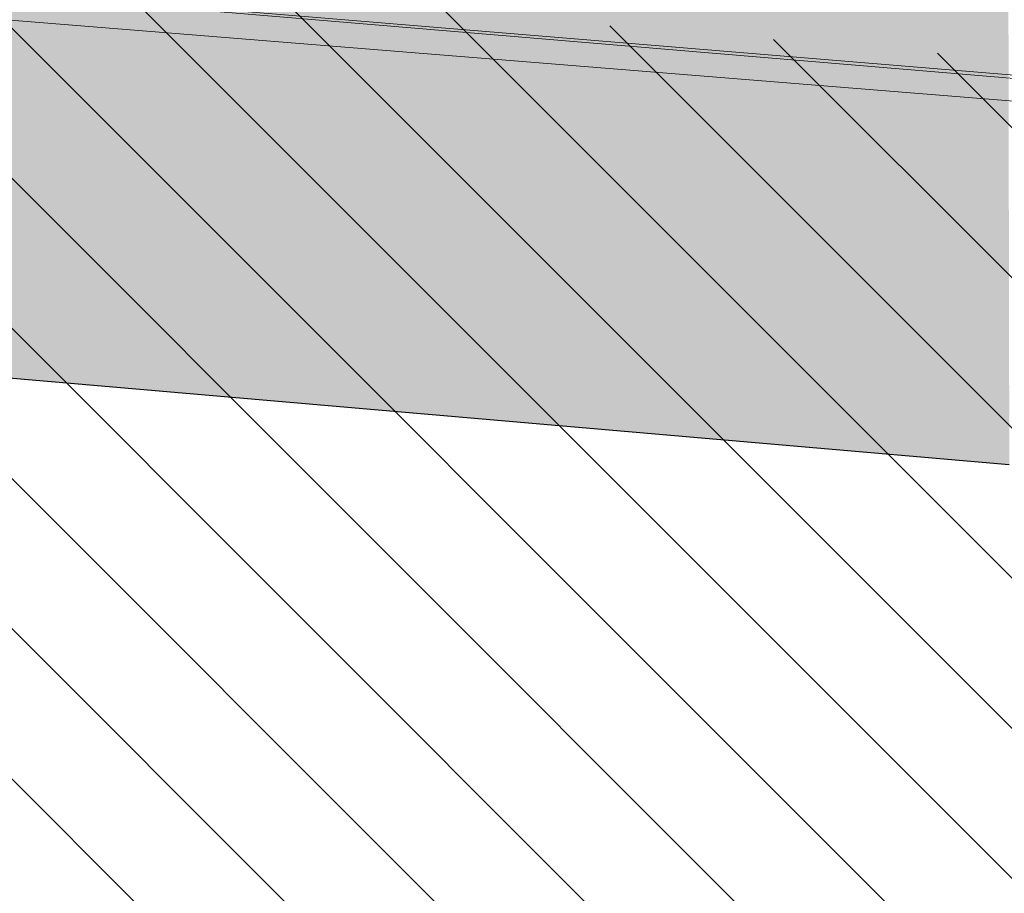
# Model space of a CAD drawing. Header units: millimetres. Extents: x -40276 to 214973, y -147941 to 35228.
# Tile 246 of 256: x -7191 to -6356, y 17601 to 18342. Entities that reach past the tile are written whole.
import ezdxf

# ---------------------------------------------------------------- set-up
doc = ezdxf.new("R2010")
doc.units = ezdxf.units.MM
doc.header["$MEASUREMENT"] = 0
for name, color, linetype in [('1._POHLED ZÁPADNÍ_2_0_plochy', 7, 'Continuous'), ('1._POHLED ZÁPADNÍ_2_BT_ortho', 7, 'Continuous'), ('1._POHLED ZÁPADNÍ_2_Konstrukce - nosné', 7, 'Continuous'), ('1._POHLED ZÁPADNÍ_2_Výplně – Řezové', 7, 'Continuous')]:
    doc.layers.add(name, color=color, linetype=linetype)

msp = doc.modelspace()

# ---------------------------------------------------------------- hatches: boundary and pattern name
at = {"layer": '1._POHLED ZÁPADNÍ_2_0_plochy', "linetype": 'Continuous', "lineweight": 20, "true_color": 0xffaaaa}
h = msp.add_hatch(dxfattribs=at)
h.set_pattern_fill('Izolační_tvárnice_0002', color=21, style=0, pattern_type=2)
h.set_pattern_definition([(315, (-10360.18, 9405.31), (63.6396, 63.6396), [])])
h.paths.add_polyline_path([(-10906.33, 18690.21), (-10970.68, 9084.15), (-20311.44, 10009.93), (-20479.41, 269.75), (-242.33, 419.76), (-238.38, 17796.01)])
at = {"layer": '1._POHLED ZÁPADNÍ_2_Výplně – Řezové', "linetype": 'Continuous', "lineweight": 13}
msp.add_hatch(color=254, dxfattribs=at).paths.add_polyline_path([(-6352.97, 18416.54), (-10538.45, 18779.45), (-10537.62, 18327.69), (-6352.11, 17964.78)])

# ---------------------------------------------------------------- linework, layer by layer
at = {"layer": '1._POHLED ZÁPADNÍ_2_BT_ortho', "color": 142, "linetype": 'Continuous', "lineweight": 20, "true_color": 0x0080c0, "flags": 128}
msp.add_lwpolyline([(-1163.34, 17864.45), (-11029.43, 18683.38), (-24351.81, 19728.14), (-25320.42, 13819.16), (-25595.36, 12086.61)], dxfattribs=at)
at = {"layer": '1._POHLED ZÁPADNÍ_2_Konstrukce - nosné', "color": 251, "linetype": 'Continuous', "lineweight": 13, "true_color": 0x6a6a6a}
for q in [(-24598.53, 19748.08), (-10902.83, 18674.82)]:
    msp.add_line((-240.38, 17779.13), q, dxfattribs=at)
at = {"layer": '1._POHLED ZÁPADNÍ_2_Konstrukce - nosné', "color": 7, "linetype": 'Continuous', "lineweight": 25}
msp.add_line((-10537.54, 18327.69), (-6352.11, 17964.78), dxfattribs=at)

doc.saveas('drawing.dxf')
